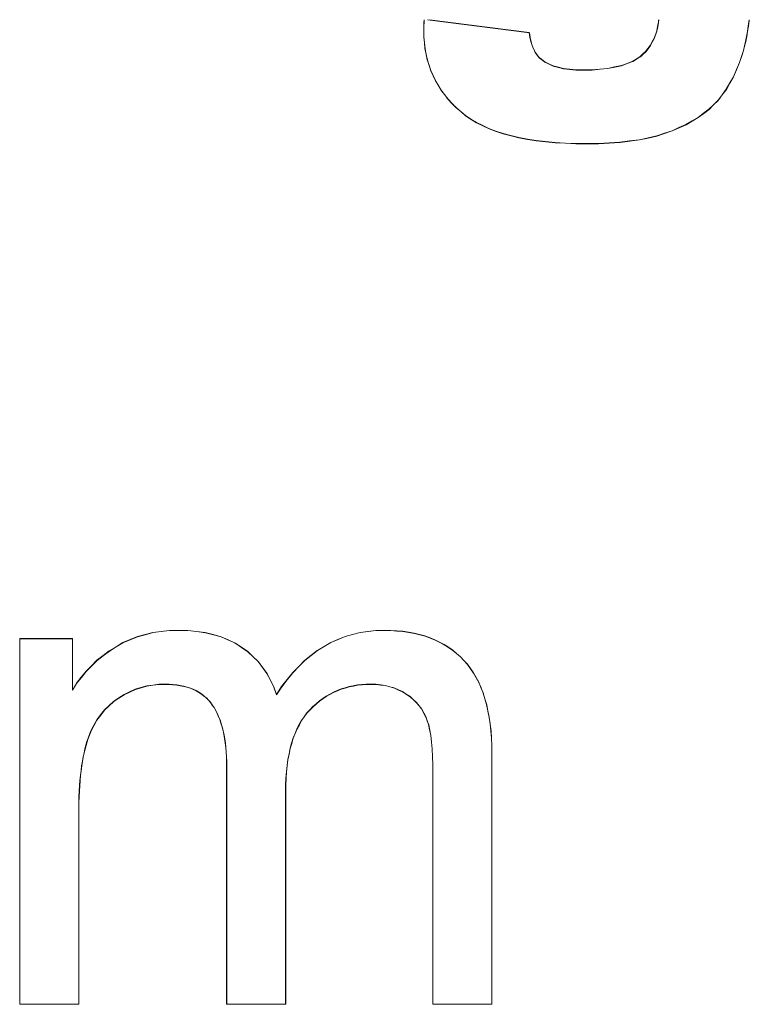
# Model space of a CAD drawing. Extents: x 229 to 926, y 37 to 878.
# Tile 135 of 163: x 325.9 to 329.51, y 839.53 to 844.41. Entities that reach past the tile are written whole.
import ezdxf
from ezdxf.lldxf.tags import DXFTag

# ---------------------------------------------------------------- set-up
doc = ezdxf.new("R2010")
doc.units = 0
doc.layers.get('0').update_dxf_attribs({"linetype": 'fein_strichliert', "lineweight": 13})
doc.layers.add('Beschriftung', color=7, linetype='Continuous', lineweight=25)
doc.layers.add('Beschriftung-A03CPAFWA9', color=7, linetype='Continuous', lineweight=25)
tags = doc.linetypes.add('fein_strichliert', pattern=[4, 1, -2, 1]).pattern_tags.tags
tags[8:9] = [DXFTag(74, 4), DXFTag(75, 0), DXFTag(340, '0'), DXFTag(46, 0.0), DXFTag(50, 0.0), DXFTag(44, 0.0), DXFTag(45, 0.0)]
tags[6:7] = [DXFTag(74, 4), DXFTag(75, 0), DXFTag(340, '0'), DXFTag(46, 0.0), DXFTag(50, 0.0), DXFTag(44, 0.0), DXFTag(45, 0.0)]
tags[4:5] = [DXFTag(74, 4), DXFTag(75, 0), DXFTag(340, '0'), DXFTag(46, 0.0), DXFTag(50, 0.0), DXFTag(44, 0.0), DXFTag(45, 0.0)]

# ---------------------------------------------------------------- blocks, each defined once
blk = doc.blocks.new('Referenz-A03CPAFUA9', base_point=(255.7277, 66.0323))
at = {"layer": 'Beschriftung', "color": 0, "lineweight": -2}
for p, q in [((327.898, 844.3777), (327.8984, 844.3923)), ((327.8984, 844.3923), (327.899, 844.406)), ((327.9256, 844.406), (328.4201, 844.3427)), ((329.056, 844.3719), (329.06, 844.3932)), ((329.06, 844.3932), (329.0612, 844.406)), ((329.5095, 844.4032), (329.5055, 844.3757)), ((329.5098, 844.406), (329.5095, 844.4032)), ((327.8976, 844.3632), (327.898, 844.3777)), ((327.8976, 844.3512), (327.8976, 844.3632)), ((327.8976, 844.3208), (327.8976, 844.3512)), ((328.4201, 844.3427), (328.4233, 844.3185)), ((329.0467, 844.3357), (329.052, 844.3506)), ((329.052, 844.3506), (329.056, 844.3719)), ((329.5016, 844.3482), (329.4969, 844.3234)), ((329.5055, 844.3757), (329.5016, 844.3482)), ((327.9005, 844.2918), (327.8976, 844.3208)), ((328.4233, 844.3185), (328.4287, 844.2981)), ((328.4287, 844.2981), (328.434, 844.2776)), ((329.0197, 844.2786), (329.0293, 844.2967)), ((329.0293, 844.2967), (329.0389, 844.3148)), ((329.0389, 844.3148), (329.0467, 844.3357)), ((329.4921, 844.2985), (329.4866, 844.2762)), ((329.4969, 844.3234), (329.4921, 844.2985)), ((327.9033, 844.2627), (327.9005, 844.2918)), ((327.9091, 844.235), (327.9033, 844.2627)), ((328.434, 844.2776), (328.4416, 844.261)), ((328.4416, 844.261), (328.4492, 844.2444)), ((328.4492, 844.2444), (328.4588, 844.2315)), ((328.9837, 844.236), (328.9969, 844.2483)), ((328.9969, 844.2483), (329.0084, 844.2634)), ((329.0084, 844.2634), (329.0197, 844.2786)), ((329.481, 844.2538), (329.4748, 844.2339)), ((329.4866, 844.2762), (329.481, 844.2538)), ((327.9148, 844.2073), (327.9091, 844.235)), ((327.9235, 844.1809), (327.9148, 844.2073)), ((328.4588, 844.2315), (328.4685, 844.2188)), ((328.4685, 844.2188), (328.4804, 844.2096)), ((328.4804, 844.2096), (328.4967, 844.1968)), ((328.4967, 844.1968), (328.5177, 844.187)), ((328.9048, 844.1896), (328.9329, 844.2002)), ((328.9329, 844.2002), (328.9553, 844.2142)), ((328.9553, 844.2142), (328.9704, 844.2237)), ((328.9704, 844.2237), (328.9837, 844.236)), ((329.4748, 844.2339), (329.4621, 844.1943)), ((327.9321, 844.1545), (327.9235, 844.1809)), ((327.9435, 844.1295), (327.9321, 844.1545)), ((328.5177, 844.187), (328.5387, 844.1773)), ((328.5387, 844.1773), (328.5645, 844.1708)), ((328.5645, 844.1708), (328.5901, 844.1643)), ((328.5901, 844.1643), (328.6206, 844.161)), ((328.6206, 844.161), (328.651, 844.1578)), ((328.651, 844.1578), (328.6861, 844.1578)), ((328.6861, 844.1578), (328.7309, 844.1578)), ((328.7309, 844.1578), (328.7702, 844.1614)), ((328.7702, 844.1614), (328.8094, 844.1648)), ((328.8094, 844.1648), (328.8431, 844.172)), ((328.8431, 844.172), (328.8767, 844.179)), ((328.8767, 844.179), (328.9048, 844.1896)), ((329.4469, 844.1588), (329.4318, 844.1235)), ((329.4621, 844.1943), (329.4469, 844.1588)), ((327.9551, 844.1045), (327.9435, 844.1295)), ((327.9694, 844.0807), (327.9551, 844.1045)), ((329.4318, 844.1235), (329.4141, 844.0923)), ((327.9838, 844.0569), (327.9694, 844.0807)), ((328.001, 844.0345), (327.9838, 844.0569)), ((329.3964, 844.0611), (329.3762, 844.0343)), ((329.4141, 844.0923), (329.3964, 844.0611)), ((328.0183, 844.0121), (328.001, 844.0345)), ((328.0384, 843.991), (328.0183, 844.0121)), ((329.3559, 844.0074), (329.3332, 843.9848)), ((329.3762, 844.0343), (329.3559, 844.0074)), ((328.0584, 843.9699), (328.0384, 843.991)), ((328.0814, 843.9502), (328.0584, 843.9699)), ((329.3103, 843.9621), (329.2838, 843.942)), ((329.3332, 843.9848), (329.3103, 843.9621)), ((328.1044, 843.9304), (328.0814, 843.9502)), ((328.1315, 843.9131), (328.1044, 843.9304)), ((328.1585, 843.8958), (328.1315, 843.9131)), ((329.2268, 843.9041), (329.1963, 843.8865)), ((329.2572, 843.9219), (329.2268, 843.9041)), ((329.2838, 843.942), (329.2572, 843.9219)), ((328.1895, 843.881), (328.1585, 843.8958)), ((328.2204, 843.8661), (328.1895, 843.881)), ((328.2554, 843.8537), (328.2204, 843.8661)), ((328.2904, 843.8413), (328.2554, 843.8537)), ((329.1278, 843.8559), (329.0898, 843.8432)), ((329.1621, 843.8712), (329.1278, 843.8559)), ((329.1963, 843.8865), (329.1621, 843.8712)), ((328.3292, 843.8315), (328.2904, 843.8413)), ((328.3682, 843.8216), (328.3292, 843.8315)), ((328.4113, 843.8142), (328.3682, 843.8216)), ((328.4541, 843.8068), (328.4113, 843.8142)), ((328.5011, 843.8019), (328.4541, 843.8068)), ((328.9657, 843.8112), (328.9175, 843.8048)), ((329.0087, 843.8208), (328.9657, 843.8112)), ((329.0518, 843.8304), (329.0087, 843.8208)), ((329.0898, 843.8432), (329.0518, 843.8304)), ((328.5481, 843.7968), (328.5011, 843.8019)), ((328.599, 843.7945), (328.5481, 843.7968)), ((328.65, 843.792), (328.599, 843.7945)), ((328.7049, 843.792), (328.65, 843.792)), ((328.7631, 843.792), (328.7049, 843.792)), ((328.8162, 843.7952), (328.7631, 843.792)), ((328.8693, 843.7984), (328.8162, 843.7952)), ((328.9175, 843.8048), (328.8693, 843.7984)), ((326.517, 841.3593), (326.5555, 841.3695)), ((326.5555, 841.3695), (326.5961, 841.3745)), ((326.5961, 841.3745), (326.6369, 841.3796)), ((326.6369, 841.3796), (326.68, 841.3796)), ((326.68, 841.3796), (326.7278, 841.3796)), ((326.7278, 841.3796), (326.7715, 841.3743)), ((326.7715, 841.3743), (326.8151, 841.3691)), ((326.8151, 841.3691), (326.8544, 841.3586)), ((327.5444, 841.3597), (327.5817, 841.3696)), ((327.5817, 841.3696), (327.6207, 841.3746)), ((327.6207, 841.3746), (327.6599, 841.3796)), ((327.6599, 841.3796), (327.7011, 841.3796)), ((327.7011, 841.3796), (327.7331, 841.3796)), ((327.7331, 841.3796), (327.7634, 841.3773)), ((327.7634, 841.3773), (327.7937, 841.375)), ((327.7937, 841.375), (327.8221, 841.3703)), ((327.8221, 841.3703), (327.8505, 841.3656)), ((327.8505, 841.3656), (327.8771, 841.3586)), ((325.8954, 839.5275), (325.8954, 841.3396)), ((325.8954, 841.3396), (326.1567, 841.3396)), ((326.1567, 841.3396), (326.1567, 841.0838)), ((326.3729, 841.2984), (326.4065, 841.3187)), ((326.4065, 841.3187), (326.4426, 841.3339)), ((326.4426, 841.3339), (326.4786, 841.3491)), ((326.4786, 841.3491), (326.517, 841.3593)), ((326.8544, 841.3586), (326.8937, 841.3482)), ((326.8937, 841.3482), (326.9287, 841.3325)), ((326.9287, 841.3325), (326.9637, 841.3168)), ((326.9637, 841.3168), (326.9944, 841.2958)), ((327.4033, 841.3001), (327.4367, 841.32)), ((327.4367, 841.32), (327.472, 841.3349)), ((327.472, 841.3349), (327.5073, 841.3498)), ((327.5073, 841.3498), (327.5444, 841.3597)), ((327.8771, 841.3586), (327.9036, 841.3516)), ((327.9036, 841.3516), (327.9284, 841.3423)), ((327.9284, 841.3423), (327.953, 841.333)), ((327.953, 841.333), (327.976, 841.3213)), ((327.976, 841.3213), (327.9988, 841.3097)), ((326.3087, 841.2545), (326.3391, 841.2781)), ((326.3391, 841.2781), (326.3729, 841.2984)), ((326.9944, 841.2958), (327.025, 841.2749)), ((327.025, 841.2749), (327.0512, 841.2498)), ((327.3386, 841.2554), (327.37, 841.2803)), ((327.37, 841.2803), (327.4033, 841.3001)), ((327.9988, 841.3097), (328.0197, 841.2957)), ((328.0197, 841.2957), (328.0408, 841.2817)), ((328.0408, 841.2817), (328.0599, 841.2653)), ((326.2513, 841.2042), (326.2784, 841.231)), ((326.2784, 841.231), (326.3087, 841.2545)), ((327.0512, 841.2498), (327.0773, 841.2247)), ((327.0773, 841.2247), (327.0989, 841.1954)), ((327.2777, 841.2008), (327.3071, 841.2305)), ((327.3071, 841.2305), (327.3386, 841.2554)), ((328.0599, 841.2653), (328.0791, 841.249)), ((328.0791, 841.249), (328.0963, 841.2304)), ((328.0963, 841.2304), (328.1136, 841.2117)), ((326.2006, 841.1472), (326.2244, 841.1773)), ((326.2244, 841.1773), (326.2513, 841.2042)), ((327.0989, 841.1954), (327.1206, 841.1661)), ((327.2206, 841.1362), (327.2482, 841.171)), ((327.2482, 841.171), (327.2777, 841.2008)), ((328.1136, 841.2117), (328.1287, 841.1906)), ((328.1287, 841.1906), (328.1439, 841.1693)), ((326.177, 841.1172), (326.2006, 841.1472)), ((327.1206, 841.1661), (327.1378, 841.1326)), ((327.1378, 841.1326), (327.1548, 841.0993)), ((327.1931, 841.1014), (327.2206, 841.1362)), ((328.1439, 841.1693), (328.1569, 841.1457)), ((328.1569, 841.1457), (328.1698, 841.122)), ((328.1698, 841.122), (328.1806, 841.0958)), ((326.1567, 841.0838), (326.177, 841.1172)), ((326.4402, 841.0745), (326.4129, 841.0617)), ((326.4677, 841.0873), (326.4402, 841.0745)), ((326.4962, 841.0958), (326.4677, 841.0873)), ((326.5247, 841.1043), (326.4962, 841.0958)), ((326.5545, 841.1086), (326.5247, 841.1043)), ((326.5842, 841.1129), (326.5545, 841.1086)), ((326.6151, 841.1129), (326.5842, 841.1129)), ((326.6354, 841.1129), (326.6151, 841.1129)), ((326.6543, 841.1113), (326.6354, 841.1129)), ((326.6732, 841.1097), (326.6543, 841.1113)), ((326.6907, 841.1065), (326.6732, 841.1097)), ((326.7081, 841.1033), (326.6907, 841.1065)), ((326.7242, 841.0985), (326.7081, 841.1033)), ((326.7403, 841.0937), (326.7242, 841.0985)), ((326.7549, 841.0873), (326.7403, 841.0937)), ((326.7695, 841.0809), (326.7549, 841.0873)), ((326.7828, 841.0729), (326.7695, 841.0809)), ((326.796, 841.0649), (326.7828, 841.0729)), ((327.1548, 841.0993), (327.1674, 841.0617)), ((327.1674, 841.0617), (327.1931, 841.1014)), ((327.4499, 841.0731), (327.432, 841.0632)), ((327.4688, 841.0811), (327.4499, 841.0731)), ((327.4877, 841.0889), (327.4688, 841.0811)), ((327.5075, 841.0949), (327.4877, 841.0889)), ((327.5274, 841.1008), (327.5075, 841.0949)), ((327.5482, 841.1049), (327.5274, 841.1008)), ((327.569, 841.1088), (327.5482, 841.1049)), ((327.5908, 841.1108), (327.569, 841.1088)), ((327.6126, 841.1129), (327.5908, 841.1108)), ((327.6353, 841.1129), (327.6126, 841.1129)), ((327.6605, 841.1129), (327.6353, 841.1129)), ((327.6841, 841.1098), (327.6605, 841.1129)), ((327.7076, 841.1066), (327.6841, 841.1098)), ((327.7296, 841.1004), (327.7076, 841.1066)), ((327.7515, 841.0943), (327.7296, 841.1004)), ((327.7719, 841.085), (327.7515, 841.0943)), ((327.7922, 841.0758), (327.7719, 841.085)), ((327.8108, 841.0634), (327.7922, 841.0758)), ((328.1806, 841.0958), (328.1914, 841.0696)), ((326.3605, 841.0276), (326.3379, 841.0067)), ((326.3867, 841.0446), (326.3605, 841.0276)), ((326.4129, 841.0617), (326.3867, 841.0446)), ((326.8077, 841.0553), (326.796, 841.0649)), ((326.8195, 841.0457), (326.8077, 841.0553)), ((326.8299, 841.0345), (326.8195, 841.0457)), ((326.8402, 841.0233), (326.8299, 841.0345)), ((327.3801, 841.0295), (327.3641, 841.0156)), ((327.3971, 841.0414), (327.3801, 841.0295)), ((327.4141, 841.0532), (327.3971, 841.0414)), ((327.432, 841.0632), (327.4141, 841.0532)), ((327.8295, 841.051), (327.8108, 841.0634)), ((327.8453, 841.0366), (327.8295, 841.051)), ((327.8611, 841.0223), (327.8453, 841.0366)), ((328.1914, 841.0696), (328.2, 841.0408)), ((328.2, 841.0408), (328.2086, 841.0122)), ((326.3153, 840.9856), (326.2963, 840.9607)), ((326.3379, 841.0067), (326.3153, 840.9856)), ((326.8492, 841.0106), (326.8402, 841.0233)), ((326.8582, 840.9978), (326.8492, 841.0106)), ((326.866, 840.9833), (326.8582, 840.9978)), ((326.8738, 840.969), (326.866, 840.9833)), ((327.3331, 840.9858), (327.3181, 840.97)), ((327.3482, 841.0017), (327.3331, 840.9858)), ((327.3641, 841.0156), (327.3482, 841.0017)), ((327.874, 841.0061), (327.8611, 841.0223)), ((327.8869, 840.9898), (327.874, 841.0061)), ((327.8969, 840.9714), (327.8869, 840.9898)), ((328.2086, 841.0122), (328.2151, 840.9809)), ((328.2151, 840.9809), (328.2216, 840.9496)), ((326.2773, 840.9357), (326.2618, 840.9069)), ((326.2963, 840.9607), (326.2773, 840.9357)), ((326.8804, 840.953), (326.8738, 840.969)), ((326.8872, 840.937), (326.8804, 840.953)), ((326.8928, 840.9194), (326.8872, 840.937)), ((327.2918, 840.9334), (327.2805, 840.9127)), ((327.3049, 840.9517), (327.2918, 840.9334)), ((327.3181, 840.97), (327.3049, 840.9517)), ((327.9068, 840.9533), (327.8969, 840.9714)), ((327.914, 840.933), (327.9068, 840.9533)), ((327.9212, 840.9127), (327.914, 840.933)), ((328.2216, 840.9496), (328.226, 840.9158)), ((326.2465, 840.878), (326.2347, 840.8452)), ((326.2618, 840.9069), (326.2465, 840.878)), ((326.8984, 840.9018), (326.8928, 840.9194)), ((326.9028, 840.8826), (326.8984, 840.9018)), ((326.9073, 840.8635), (326.9028, 840.8826)), ((327.2692, 840.8922), (327.2599, 840.8691)), ((327.2805, 840.9127), (327.2692, 840.8922)), ((327.9265, 840.886), (327.9212, 840.9127)), ((327.9318, 840.8594), (327.9265, 840.886)), ((328.226, 840.9158), (328.2303, 840.8821)), ((328.2303, 840.8821), (328.2324, 840.8458)), ((326.2288, 840.8288), (326.2236, 840.8106)), ((326.2347, 840.8452), (326.2288, 840.8288)), ((326.9106, 840.8428), (326.9073, 840.8635)), ((326.914, 840.822), (326.9106, 840.8428)), ((327.2505, 840.8461), (327.2429, 840.8206)), ((327.2599, 840.8691), (327.2505, 840.8461)), ((327.9354, 840.8262), (327.9318, 840.8594)), ((328.2324, 840.8458), (328.2346, 840.8095)), ((326.2185, 840.7923), (326.214, 840.7723)), ((326.2236, 840.8106), (326.2185, 840.7923)), ((326.9163, 840.7996), (326.914, 840.822)), ((326.9185, 840.7772), (326.9163, 840.7996)), ((327.2355, 840.7952), (327.2298, 840.7675)), ((327.2429, 840.8206), (327.2355, 840.7952)), ((327.9389, 840.7931), (327.9354, 840.8262)), ((327.9407, 840.7535), (327.9389, 840.7931)), ((328.2346, 840.8095), (328.2346, 840.7708)), ((326.2096, 840.7523), (326.206, 840.7305)), ((326.214, 840.7723), (326.2096, 840.7523)), ((326.9196, 840.7532), (326.9185, 840.7772)), ((326.9207, 840.7293), (326.9196, 840.7532)), ((327.2242, 840.7396), (327.2205, 840.7095)), ((327.2298, 840.7675), (327.2242, 840.7396)), ((327.9425, 840.7139), (327.9407, 840.7535)), ((328.2346, 840.7708), (328.2346, 839.5275)), ((326.1993, 840.6849), (326.1963, 840.6613)), ((326.2023, 840.7086), (326.1993, 840.6849)), ((326.206, 840.7305), (326.2023, 840.7086)), ((326.9207, 840.7037), (326.9207, 840.7293)), ((326.9207, 839.5275), (326.9207, 840.7037)), ((327.2205, 840.7095), (327.2166, 840.6793)), ((327.9425, 840.6679), (327.9425, 840.7139)), ((326.1941, 840.6358), (326.192, 840.6104)), ((326.1963, 840.6613), (326.1941, 840.6358)), ((327.2148, 840.6467), (327.2129, 840.6142)), ((327.2166, 840.6793), (327.2148, 840.6467)), ((327.9425, 839.5275), (327.9425, 840.6679)), ((326.192, 840.6104), (326.1905, 840.5831)), ((327.2129, 840.6142), (327.2129, 840.5792)), ((326.189, 840.5558), (326.1883, 840.5267)), ((326.1905, 840.5831), (326.189, 840.5558)), ((327.2129, 840.5792), (327.2129, 839.5275)), ((326.1883, 840.5267), (326.1876, 840.4976)), ((326.1876, 840.4976), (326.1876, 840.4667)), ((326.1876, 840.4667), (326.1876, 839.5275)), ((326.1876, 839.5275), (325.8954, 839.5275)), ((327.2129, 839.5275), (326.9207, 839.5275)), ((328.2346, 839.5275), (327.9425, 839.5275))]:
    blk.add_line(p, q, dxfattribs=at)
blk = doc.blocks.new('Referenz-A03CPAG8A9', base_point=(281.5986, 66.0323))
at = {"layer": 'Beschriftung-A03CPAFWA9', "color": 0, "lineweight": -2}
for p, q in [((327.8986, 844.3764), (327.899, 844.3909)), ((327.899, 844.3909), (327.8997, 844.406)), ((327.9161, 844.406), (328.4207, 844.3414)), ((329.0566, 844.3706), (329.0606, 844.3919)), ((329.0606, 844.3919), (329.0619, 844.406)), ((329.5101, 844.4019), (329.5061, 844.3744)), ((329.5105, 844.406), (329.5101, 844.4019)), ((327.8982, 844.3619), (327.8986, 844.3764)), ((327.8982, 844.3499), (327.8982, 844.3619)), ((327.8982, 844.3195), (327.8982, 844.3499)), ((329.0473, 844.3344), (329.0526, 844.3493)), ((329.0526, 844.3493), (329.0566, 844.3706)), ((329.5022, 844.3469), (329.4975, 844.3221)), ((329.5061, 844.3744), (329.5022, 844.3469)), ((327.9011, 844.2905), (327.8982, 844.3195)), ((328.4207, 844.3414), (328.4239, 844.3172)), ((328.4239, 844.3172), (328.4293, 844.2968)), ((328.4293, 844.2968), (328.4347, 844.2763)), ((329.0204, 844.2773), (329.0299, 844.2954)), ((329.0299, 844.2954), (329.0395, 844.3135)), ((329.0395, 844.3135), (329.0473, 844.3344)), ((329.4927, 844.2972), (329.4872, 844.2749)), ((329.4975, 844.3221), (329.4927, 844.2972)), ((327.9039, 844.2614), (327.9011, 844.2905)), ((327.9097, 844.2337), (327.9039, 844.2614)), ((328.4347, 844.2763), (328.4422, 844.2597)), ((328.4422, 844.2597), (328.4498, 844.2431)), ((328.9843, 844.2347), (328.9975, 844.247)), ((328.9975, 844.247), (329.009, 844.2621)), ((329.009, 844.2621), (329.0204, 844.2773)), ((329.4817, 844.2525), (329.4754, 844.2326)), ((329.4872, 844.2749), (329.4817, 844.2525)), ((327.9154, 844.206), (327.9097, 844.2337)), ((327.9241, 844.1796), (327.9154, 844.206)), ((328.4498, 844.2431), (328.4594, 844.2302)), ((328.4594, 844.2302), (328.4691, 844.2175)), ((328.4691, 844.2175), (328.481, 844.2083)), ((328.481, 844.2083), (328.4973, 844.1955)), ((328.4973, 844.1955), (328.5183, 844.1857)), ((328.9054, 844.1883), (328.9335, 844.1989)), ((328.9335, 844.1989), (328.9559, 844.2129)), ((328.9559, 844.2129), (328.971, 844.2224)), ((328.971, 844.2224), (328.9843, 844.2347)), ((329.4754, 844.2326), (329.4627, 844.193)), ((327.9327, 844.1532), (327.9241, 844.1796)), ((327.9441, 844.1282), (327.9327, 844.1532)), ((328.5183, 844.1857), (328.5393, 844.176)), ((328.5393, 844.176), (328.5651, 844.1695)), ((328.5651, 844.1695), (328.5907, 844.163)), ((328.5907, 844.163), (328.6212, 844.1597)), ((328.6212, 844.1597), (328.6516, 844.1565)), ((328.6516, 844.1565), (328.6867, 844.1565)), ((328.6867, 844.1565), (328.7315, 844.1565)), ((328.7315, 844.1565), (328.7708, 844.1601)), ((328.7708, 844.1601), (328.81, 844.1635)), ((328.81, 844.1635), (328.8437, 844.1707)), ((328.8437, 844.1707), (328.8773, 844.1777)), ((328.8773, 844.1777), (328.9054, 844.1883)), ((329.4475, 844.1575), (329.4325, 844.1222)), ((329.4627, 844.193), (329.4475, 844.1575)), ((327.9557, 844.1032), (327.9441, 844.1282)), ((327.9701, 844.0794), (327.9557, 844.1032)), ((329.4325, 844.1222), (329.4147, 844.091)), ((327.9844, 844.0556), (327.9701, 844.0794)), ((328.0016, 844.0332), (327.9844, 844.0556)), ((329.397, 844.0598), (329.3768, 844.033)), ((329.4147, 844.091), (329.397, 844.0598)), ((328.019, 844.0108), (328.0016, 844.0332)), ((328.039, 843.9897), (328.019, 844.0108)), ((329.3565, 844.0061), (329.3338, 843.9835)), ((329.3768, 844.033), (329.3565, 844.0061)), ((328.0591, 843.9686), (328.039, 843.9897)), ((328.0821, 843.9489), (328.0591, 843.9686)), ((329.3109, 843.9608), (329.2844, 843.9407)), ((329.3338, 843.9835), (329.3109, 843.9608)), ((328.1051, 843.9291), (328.0821, 843.9489)), ((328.1321, 843.9118), (328.1051, 843.9291)), ((328.1591, 843.8945), (328.1321, 843.9118)), ((329.2274, 843.9029), (329.1969, 843.8852)), ((329.2578, 843.9206), (329.2274, 843.9029)), ((329.2844, 843.9407), (329.2578, 843.9206)), ((328.1901, 843.8797), (328.1591, 843.8945)), ((328.221, 843.8648), (328.1901, 843.8797)), ((328.256, 843.8524), (328.221, 843.8648)), ((329.1284, 843.8546), (329.0904, 843.8419)), ((329.1627, 843.8699), (329.1284, 843.8546)), ((329.1969, 843.8852), (329.1627, 843.8699)), ((328.291, 843.84), (328.256, 843.8524)), ((328.3299, 843.8302), (328.291, 843.84)), ((328.3689, 843.8203), (328.3299, 843.8302)), ((328.4119, 843.8129), (328.3689, 843.8203)), ((328.4547, 843.8055), (328.4119, 843.8129)), ((328.5017, 843.8006), (328.4547, 843.8055)), ((328.9663, 843.8099), (328.9181, 843.8035)), ((329.0094, 843.8195), (328.9663, 843.8099)), ((329.0524, 843.8291), (329.0094, 843.8195)), ((329.0904, 843.8419), (329.0524, 843.8291)), ((328.5487, 843.7956), (328.5017, 843.8006)), ((328.5996, 843.7932), (328.5487, 843.7956)), ((328.6506, 843.7907), (328.5996, 843.7932)), ((328.7055, 843.7907), (328.6506, 843.7907)), ((328.7637, 843.7907), (328.7055, 843.7907)), ((328.8169, 843.7939), (328.7637, 843.7907)), ((328.87, 843.7971), (328.8169, 843.7939)), ((328.9181, 843.8035), (328.87, 843.7971)), ((326.5177, 841.3581), (326.5561, 841.3682)), ((326.5561, 841.3682), (326.5968, 841.3733)), ((326.5968, 841.3733), (326.6375, 841.3783)), ((326.6375, 841.3783), (326.6806, 841.3783)), ((326.6806, 841.3783), (326.7285, 841.3783)), ((326.7285, 841.3783), (326.7721, 841.3731)), ((326.7721, 841.3731), (326.8157, 841.3678)), ((326.8157, 841.3678), (326.8551, 841.3573)), ((327.5451, 841.3584), (327.5823, 841.3684)), ((327.5823, 841.3684), (327.6214, 841.3733)), ((327.6214, 841.3733), (327.6606, 841.3783)), ((327.6606, 841.3783), (327.7017, 841.3783)), ((327.7017, 841.3783), (327.7337, 841.3783)), ((327.7337, 841.3783), (327.764, 841.376)), ((327.764, 841.376), (327.7943, 841.3737)), ((327.7943, 841.3737), (327.8227, 841.369)), ((327.8227, 841.369), (327.8512, 841.3643)), ((325.896, 839.5262), (325.896, 841.3383)), ((325.896, 841.3383), (326.1573, 841.3383)), ((326.1573, 841.3383), (326.1573, 841.0825)), ((326.3735, 841.2971), (326.4071, 841.3174)), ((326.4071, 841.3174), (326.4432, 841.3327)), ((326.4432, 841.3327), (326.4793, 841.3479)), ((326.4793, 841.3479), (326.5177, 841.3581)), ((326.8551, 841.3573), (326.8943, 841.3469)), ((326.8943, 841.3469), (326.9293, 841.3313)), ((326.9293, 841.3313), (326.9643, 841.3155)), ((327.404, 841.2988), (327.4373, 841.3187)), ((327.4373, 841.3187), (327.4726, 841.3336)), ((327.4726, 841.3336), (327.5079, 841.3485)), ((327.5079, 841.3485), (327.5451, 841.3584)), ((327.8512, 841.3643), (327.8777, 841.3573)), ((327.8777, 841.3573), (327.9043, 841.3503)), ((327.9043, 841.3503), (327.929, 841.341)), ((327.929, 841.341), (327.9536, 841.3317)), ((327.9536, 841.3317), (327.9766, 841.32)), ((327.9766, 841.32), (327.9994, 841.3084)), ((326.3094, 841.2533), (326.3398, 841.2768)), ((326.3398, 841.2768), (326.3735, 841.2971)), ((326.9643, 841.3155), (326.995, 841.2946)), ((326.995, 841.2946), (327.0257, 841.2736)), ((327.0257, 841.2736), (327.0518, 841.2486)), ((327.3392, 841.2542), (327.3706, 841.279)), ((327.3706, 841.279), (327.404, 841.2988)), ((327.9994, 841.3084), (328.0204, 841.2944)), ((328.0204, 841.2944), (328.0414, 841.2804)), ((328.0414, 841.2804), (328.0605, 841.2641)), ((326.252, 841.2029), (326.279, 841.2297)), ((326.279, 841.2297), (326.3094, 841.2533)), ((327.0518, 841.2486), (327.078, 841.2234)), ((327.078, 841.2234), (327.0996, 841.1942)), ((327.2783, 841.1996), (327.3078, 841.2293)), ((327.3078, 841.2293), (327.3392, 841.2542)), ((328.0605, 841.2641), (328.0797, 841.2478)), ((328.0797, 841.2478), (328.0969, 841.2291)), ((328.0969, 841.2291), (328.1142, 841.2105)), ((326.2013, 841.146), (326.225, 841.1761)), ((326.225, 841.1761), (326.252, 841.2029)), ((327.0996, 841.1942), (327.1212, 841.1649)), ((327.2488, 841.1697), (327.2783, 841.1996)), ((328.1142, 841.2105), (328.1294, 841.1893)), ((328.1294, 841.1893), (328.1445, 841.1681)), ((326.1776, 841.1159), (326.2013, 841.146)), ((327.1212, 841.1649), (327.1384, 841.1314)), ((327.1384, 841.1314), (327.1554, 841.098)), ((327.1938, 841.1001), (327.2213, 841.135)), ((327.2213, 841.135), (327.2488, 841.1697)), ((328.1445, 841.1681), (328.1575, 841.1444)), ((328.1575, 841.1444), (328.1704, 841.1208)), ((326.1573, 841.0825), (326.1776, 841.1159)), ((326.4409, 841.0732), (326.4135, 841.0605)), ((326.4684, 841.086), (326.4409, 841.0732)), ((326.4969, 841.0946), (326.4684, 841.086)), ((326.5254, 841.1031), (326.4969, 841.0946)), ((326.5551, 841.1073), (326.5254, 841.1031)), ((326.5849, 841.1116), (326.5551, 841.1073)), ((326.6157, 841.1116), (326.5849, 841.1116)), ((326.636, 841.1116), (326.6157, 841.1116)), ((326.6549, 841.11), (326.636, 841.1116)), ((326.6739, 841.1084), (326.6549, 841.11)), ((326.6913, 841.1052), (326.6739, 841.1084)), ((326.7088, 841.102), (326.6913, 841.1052)), ((326.7249, 841.0972), (326.7088, 841.102)), ((326.7409, 841.0924), (326.7249, 841.0972)), ((326.7555, 841.086), (326.7409, 841.0924)), ((326.7702, 841.0796), (326.7555, 841.086)), ((326.7834, 841.0716), (326.7702, 841.0796)), ((327.1554, 841.098), (327.1681, 841.0605)), ((327.1681, 841.0605), (327.1938, 841.1001)), ((327.4694, 841.0798), (327.4505, 841.0719)), ((327.4883, 841.0877), (327.4694, 841.0798)), ((327.5081, 841.0937), (327.4883, 841.0877)), ((327.528, 841.0996), (327.5081, 841.0937)), ((327.5488, 841.1036), (327.528, 841.0996)), ((327.5697, 841.1076), (327.5488, 841.1036)), ((327.5915, 841.1095), (327.5697, 841.1076)), ((327.6132, 841.1116), (327.5915, 841.1095)), ((327.636, 841.1116), (327.6132, 841.1116)), ((327.6612, 841.1116), (327.636, 841.1116)), ((327.6847, 841.1085), (327.6612, 841.1116)), ((327.7082, 841.1054), (327.6847, 841.1085)), ((327.7302, 841.0991), (327.7082, 841.1054)), ((327.7521, 841.093), (327.7302, 841.0991)), ((327.7725, 841.0837), (327.7521, 841.093)), ((327.7928, 841.0745), (327.7725, 841.0837)), ((327.8114, 841.0621), (327.7928, 841.0745)), ((328.1704, 841.1208), (328.1812, 841.0946)), ((328.1812, 841.0946), (328.192, 841.0683)), ((326.3612, 841.0263), (326.3385, 841.0054)), ((326.3874, 841.0434), (326.3612, 841.0263)), ((326.4135, 841.0605), (326.3874, 841.0434)), ((326.7966, 841.0636), (326.7834, 841.0716)), ((326.8083, 841.054), (326.7966, 841.0636)), ((326.8202, 841.0445), (326.8083, 841.054)), ((326.8305, 841.0332), (326.8202, 841.0445)), ((326.8409, 841.0221), (326.8305, 841.0332)), ((327.3808, 841.0282), (327.3648, 841.0143)), ((327.3977, 841.0401), (327.3808, 841.0282)), ((327.4147, 841.052), (327.3977, 841.0401)), ((327.4326, 841.0619), (327.4147, 841.052)), ((327.4505, 841.0719), (327.4326, 841.0619)), ((327.8301, 841.0498), (327.8114, 841.0621)), ((327.8459, 841.0354), (327.8301, 841.0498)), ((327.8617, 841.0211), (327.8459, 841.0354)), ((328.192, 841.0683), (328.2007, 841.0396)), ((328.2007, 841.0396), (328.2093, 841.0109)), ((326.316, 840.9843), (326.2969, 840.9594)), ((326.3385, 841.0054), (326.316, 840.9843)), ((326.8498, 841.0093), (326.8409, 841.0221)), ((326.8588, 840.9965), (326.8498, 841.0093)), ((326.8666, 840.9821), (326.8588, 840.9965)), ((326.8744, 840.9677), (326.8666, 840.9821)), ((327.3338, 840.9846), (327.3187, 840.9687)), ((327.3488, 841.0004), (327.3338, 840.9846)), ((327.3648, 841.0143), (327.3488, 841.0004)), ((327.8746, 841.0048), (327.8617, 841.0211)), ((327.8875, 840.9885), (327.8746, 841.0048)), ((327.8975, 840.9702), (327.8875, 840.9885)), ((328.2093, 841.0109), (328.2157, 840.9796)), ((328.2157, 840.9796), (328.2223, 840.9483)), ((326.2779, 840.9345), (326.2625, 840.9056)), ((326.2969, 840.9594), (326.2779, 840.9345)), ((326.8811, 840.9517), (326.8744, 840.9677)), ((326.8879, 840.9358), (326.8811, 840.9517)), ((326.8935, 840.9182), (326.8879, 840.9358)), ((327.2924, 840.9322), (327.2811, 840.9115)), ((327.3056, 840.9504), (327.2924, 840.9322)), ((327.3187, 840.9687), (327.3056, 840.9504)), ((327.9074, 840.952), (327.8975, 840.9702)), ((327.9146, 840.9317), (327.9074, 840.952)), ((327.9218, 840.9115), (327.9146, 840.9317)), ((328.2223, 840.9483), (328.2266, 840.9146)), ((326.2625, 840.9056), (326.2471, 840.8767)), ((326.899, 840.9005), (326.8935, 840.9182)), ((326.9035, 840.8814), (326.899, 840.9005)), ((326.9079, 840.8623), (326.9035, 840.8814)), ((327.2699, 840.8909), (327.2605, 840.8679)), ((327.2811, 840.9115), (327.2699, 840.8909)), ((327.9271, 840.8847), (327.9218, 840.9115)), ((327.9324, 840.8581), (327.9271, 840.8847)), ((328.2266, 840.9146), (328.2309, 840.8808)), ((328.2309, 840.8808), (328.2331, 840.8445)), ((326.2353, 840.8439), (326.2295, 840.8275)), ((326.2471, 840.8767), (326.2353, 840.8439)), ((326.9113, 840.8415), (326.9079, 840.8623)), ((326.9146, 840.8207), (326.9113, 840.8415)), ((327.2511, 840.8448), (327.2436, 840.8194)), ((327.2605, 840.8679), (327.2511, 840.8448)), ((327.936, 840.825), (327.9324, 840.8581)), ((328.2331, 840.8445), (328.2352, 840.8083)), ((326.2192, 840.791), (326.2147, 840.7711)), ((326.2243, 840.8094), (326.2192, 840.791)), ((326.2295, 840.8275), (326.2243, 840.8094)), ((326.9169, 840.7983), (326.9146, 840.8207)), ((326.9191, 840.776), (326.9169, 840.7983)), ((327.2361, 840.794), (327.2304, 840.7662)), ((327.2436, 840.8194), (327.2361, 840.794)), ((327.9395, 840.7918), (327.936, 840.825)), ((327.9413, 840.7522), (327.9395, 840.7918)), ((328.2352, 840.8083), (328.2352, 840.7695)), ((326.2102, 840.751), (326.2066, 840.7292)), ((326.2147, 840.7711), (326.2102, 840.751)), ((326.9203, 840.752), (326.9191, 840.776)), ((326.9213, 840.728), (326.9203, 840.752)), ((327.2248, 840.7384), (327.2211, 840.7083)), ((327.2304, 840.7662), (327.2248, 840.7384)), ((327.9431, 840.7126), (327.9413, 840.7522)), ((328.2352, 840.7695), (328.2352, 839.5262)), ((326.1999, 840.6837), (326.197, 840.6601)), ((326.203, 840.7074), (326.1999, 840.6837)), ((326.2066, 840.7292), (326.203, 840.7074)), ((326.9213, 840.7024), (326.9213, 840.728)), ((326.9213, 839.5262), (326.9213, 840.7024)), ((327.2211, 840.7083), (327.2173, 840.6781)), ((327.9431, 840.6666), (327.9431, 840.7126)), ((326.1948, 840.6345), (326.1926, 840.6092)), ((326.197, 840.6601), (326.1948, 840.6345)), ((327.2154, 840.6455), (327.2135, 840.6129)), ((327.2173, 840.6781), (327.2154, 840.6455)), ((327.9431, 839.5262), (327.9431, 840.6666)), ((326.1926, 840.6092), (326.1911, 840.5818)), ((327.2135, 840.6129), (327.2135, 840.578)), ((326.1897, 840.5545), (326.1889, 840.5255)), ((326.1911, 840.5818), (326.1897, 840.5545)), ((327.2135, 840.578), (327.2135, 839.5262)), ((326.1889, 840.5255), (326.1882, 840.4964)), ((326.1882, 840.4964), (326.1882, 840.4654)), ((326.1882, 840.4654), (326.1882, 839.5262)), ((326.1882, 839.5262), (325.896, 839.5262)), ((327.2135, 839.5262), (326.9213, 839.5262)), ((328.2352, 839.5262), (327.9431, 839.5262))]:
    blk.add_line(p, q, dxfattribs=at)

msp = doc.modelspace()

# ---------------------------------------------------------------- block references
at = {"color": 251, "lineweight": 13, "ltscale": 0.13, "true_color": 0x606060}
for name, p in [('Referenz-A03CPAFUA9', (255.7277, 66.0323)), ('Referenz-A03CPAG8A9', (281.5986, 66.0323))]:
    msp.add_blockref(name, p, dxfattribs=at)

doc.saveas('drawing.dxf')
